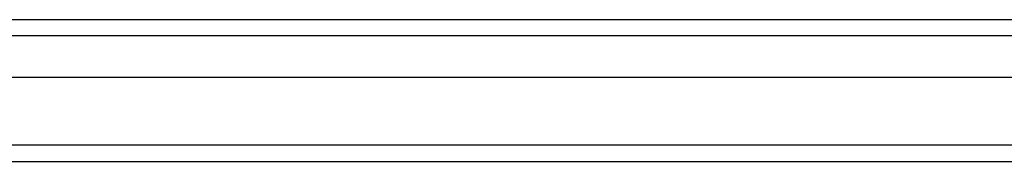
# Model space of a CAD drawing. Header units: inches. Extents: x 22 to 211, y 17 to 128.
# Tile 9 of 91: x 105.536 to 111.536, y 43.78 to 44.646. Entities that reach past the tile are written whole.
import ezdxf

# ---------------------------------------------------------------- set-up
doc = ezdxf.new("R2010")
doc.units = ezdxf.units.IN
doc.header["$MEASUREMENT"] = 0
doc.layers.add('Visible Edges(ANSI)', color=7, linetype='Continuous', lineweight=25)
doc.layers.add('Visible Tangent Edges(ANSI)', color=7, linetype='Continuous', lineweight=25)

msp = doc.modelspace()

# ---------------------------------------------------------------- linework, layer by layer
at = {"layer": 'Visible Edges(ANSI)'}
for p, q in [((100.4327, 44.6458), (122.6384, 44.6458)), ((122.8269, 44.2914), (100.2442, 44.2914)), ((99.6345, 43.7796), (123.4365, 43.7796))]:
    msp.add_line(p, q, dxfattribs=at)
at = {"layer": 'Visible Tangent Edges(ANSI)'}
for p, q in [((122.7684, 44.5468), (100.3027, 44.5468)), ((123.4365, 43.8786), (99.6345, 43.8786))]:
    msp.add_line(p, q, dxfattribs=at)

doc.saveas('drawing.dxf')
